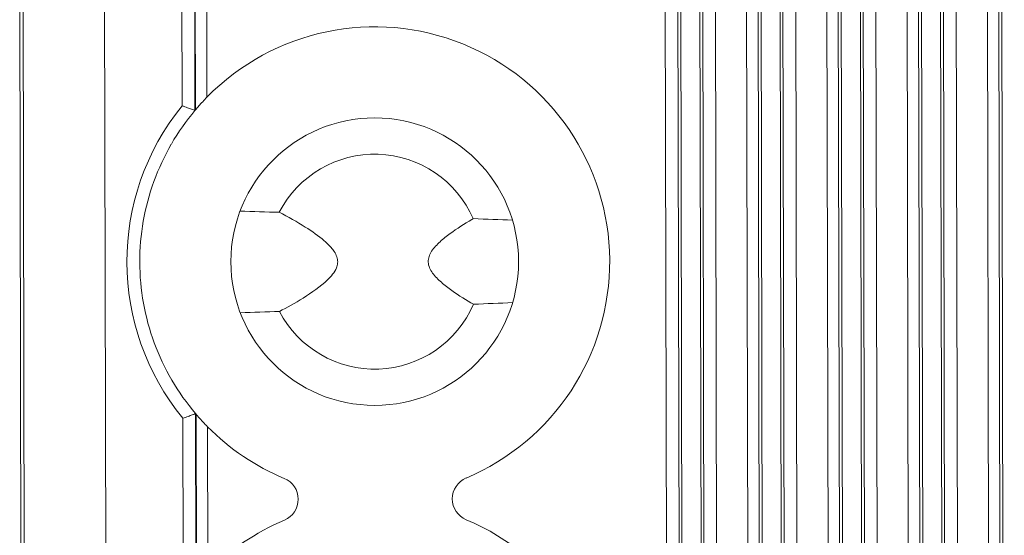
# Model space of a CAD drawing. Header units: inches. Extents: x 1 to 669, y 0 to 417.
# Tile 234 of 256: x 319.29 to 322.15, y 286.09 to 287.59. Entities that reach past the tile are written whole.
import ezdxf

# ---------------------------------------------------------------- set-up
doc = ezdxf.new("R2010")
doc.units = ezdxf.units.IN
doc.header["$LTSCALE"] = 12
doc.header["$MEASUREMENT"] = 0
doc.layers.get('0').update_dxf_attribs({"linetype": 'CONTINUOUS'})
doc.layers.add('X', color=1, linetype='CONTINUOUS')

# ---------------------------------------------------------------- blocks, each defined once
blk = doc.blocks.new('GASTRAIN RIGHT')
at = {"layer": 'X', "lineweight": 0}
for p, q in [((298.73, 293.377), (298.7116, 302.1965)), ((298.9489, 302.197), (298.9673, 293.3775)), ((300.8597, 302.1717), (300.8709, 296.8301)), ((301.0933, 302.1722), (301.1045, 296.8306)), ((301.3269, 302.1727), (301.3381, 296.8311)), ((301.5604, 302.1732), (301.5716, 296.8316)), ((300.6374, 296.8296), (300.6262, 302.1675)), ((300.6929, 296.8297), (300.6818, 302.1676)), ((300.7003, 297.2705), (300.69, 302.1643)), ((300.7271, 302.1643), (300.7371, 297.35)), ((300.8177, 302.1645), (300.8278, 297.3497)), ((300.8511, 302.1646), (300.8611, 297.3498)), ((300.9265, 296.8302), (300.9153, 302.1681)), ((300.9338, 297.271), (300.9236, 302.1647)), ((300.9606, 302.1648), (300.9707, 297.3505)), ((301.0513, 302.165), (301.0614, 297.3502)), ((301.0846, 302.1651), (301.0947, 297.3503)), ((301.1601, 296.8307), (301.1489, 302.1686)), ((301.1674, 297.2715), (301.1572, 302.1652)), ((301.1942, 302.1653), (301.2043, 297.351)), ((301.2849, 302.1655), (301.2949, 297.3507)), ((301.3182, 302.1656), (301.3283, 297.3508)), ((301.3936, 296.8312), (301.3825, 302.1691)), ((301.401, 297.272), (301.3907, 302.1657)), ((301.4278, 302.1658), (301.4379, 297.3515)), ((301.5184, 302.166), (301.5285, 297.3512)), ((301.5518, 302.1661), (301.5618, 297.3513)), ((299.1787, 299.9992), (299.1773, 300.6279)), ((298.7058, 300.4708), (298.7126, 297.2329)), ((299.216, 299.9858), (299.215, 300.4677)), ((299.2509, 300.0242), (299.2503, 300.4537)), ((299.2174, 299.9874), (299.2164, 300.432)), ((300.591, 297.3431), (300.5847, 300.332)), ((300.628, 297.3432), (300.6218, 300.3321)), ((299.1815, 298.6165), (299.1806, 299.0891)), ((299.2189, 298.6031), (299.2179, 299.1027)), ((299.2202, 298.6046), (299.2192, 299.1011)), ((299.2538, 298.6414), (299.2529, 299.0645))]:
    blk.add_line(p, q, dxfattribs=at)
blk.add_circle((299.7392, 299.5453), 0.4186, dxfattribs=at)
for centre, radius, start, end in [((299.7392, 299.5453), 0.6839, 292.8828, 135.5617), ((299.7392, 299.5453), 0.7213, 141.0032, 219.2365), ((299.7392, 299.5453), 0.6839, 149.9591, 160.0127), ((299.7392, 299.5453), 0.3129, 23.5967, 152.6517), ((299.7392, 299.5453), 0.6839, 170.0663, 190.1743), ((299.7392, 299.5453), 0.3129, 207.588, 336.6431), ((299.7392, 299.5453), 0.6839, 200.2287, 210.2832), ((299.7392, 299.5453), 0.6839, 224.678, 247.3569), ((299.4506, 298.8534), 0.0659, 292.8828, 67.3569), ((300.0307, 298.8546), 0.0659, 112.8828, 247.3569), ((299.7421, 298.1626), 0.6839, 112.8828, 135.5617), ((299.7421, 298.1626), 0.6839, 224.678, 67.3569)]:
    blk.add_arc(centre, radius, start, end, dxfattribs=at)
at = {"layer": 'X', "lineweight": 0, "extrusion": (0, 0, -1)}
blk.add_ellipse((299.478, 299.7659), major_axis=(0.312, 0.3695), ratio=0.707159, start_param=-1.572903, end_param=-1.56869, dxfattribs=at)
at = {"layer": 'X', "lineweight": 0, "extrusion": (-2.22858e-16, -1.72891e-21, -1)}
blk.add_ellipse((296.8338, 209.1722), major_axis=(90.5185, -2.5705), ratio=1, start_param=-1.571426, end_param=-1.570167, dxfattribs=at)
at = {"layer": 'X', "lineweight": 0, "extrusion": (-2.22858e-16, -1.92211e-27, -1)}
for start_param, end_param in [(-0.589403, -0.565013), (0.565013, 0.589403)]:
    blk.add_ellipse((292.9057, 299.531), major_axis=(8.5657, 0.0179), ratio=0.026177, start_param=start_param, end_param=end_param, dxfattribs=at)
at = {"layer": 'X', "lineweight": 0, "extrusion": (-2.22858e-16, -3.97964e-21, -1)}
blk.add_ellipse((296.4557, 389.9055), major_axis=(-90.507, -2.9492), ratio=1, start_param=-1.571426, end_param=-1.570167, dxfattribs=at)
at = {"layer": 'X', "lineweight": 0}
for points, knots in [([(299.2174, 299.9874), (299.2174, 299.9874), (299.2177, 299.9877), (299.2186, 299.9888), (299.2193, 299.9896), (299.222, 299.9928), (299.2245, 299.9957), (299.2304, 300.0023), (299.2343, 300.0066), (299.2425, 300.0154), (299.2468, 300.02), (299.2509, 300.0242)], [0.0022375, 0.0022375, 0.0022375, 0.0022375, 0.0181515, 0.0181515, 0.036303, 0.036303, 0.072606, 0.072606, 0.1168754, 0.1168754, 0.1611449, 0.1611449, 0.1611449, 0.1611449]), ([(299.216, 299.9858), (299.2159, 299.9859), (299.215, 299.9862), (299.2134, 299.9868), (299.2116, 299.9874), (299.2091, 299.9883), (299.206, 299.9895), (299.2026, 299.9907), (299.1986, 299.9921), (299.1942, 299.9937), (299.1918, 299.9945), (299.1893, 299.9954), (299.1867, 299.9964), (299.1841, 299.9973), (299.1814, 299.9983), (299.1787, 299.9992)], [0.1645978, 0.1645978, 0.1645978, 0.1645978, 0.2006468, 0.2006468, 0.2006468, 0.2388279, 0.2388279, 0.2388279, 0.2795046, 0.2795046, 0.2795046, 0.3019617, 0.3019617, 0.3019617, 0.3249903, 0.3249903, 0.3249903, 0.3249903]), ([(299.4619, 299.4004), (299.4839, 299.4117), (299.5076, 299.4249), (299.5562, 299.4554), (299.5813, 299.4727), (299.6116, 299.5019), (299.6226, 299.5145), (299.6295, 299.5316), (299.6308, 299.5363), (299.6316, 299.5459), (299.6312, 299.5508), (299.6288, 299.5612), (299.6264, 299.5663), (299.6209, 299.5757), (299.6178, 299.5799), (299.6078, 299.592), (299.6002, 299.5992), (299.5756, 299.6204), (299.557, 299.6334), (299.5128, 299.6615), (299.4871, 299.676), (299.4613, 299.6891)], [-4.899432, -4.899432, -4.899432, -4.899432, -4.702502, -4.702502, -4.484932, -4.484932, -4.37824, -4.37824, -4.344104, -4.344104, -4.309968, -4.309968, -4.262561, -4.262561, -4.215154, -4.215154, -4.120339, -4.120339, -3.93071, -3.93071, -3.703615, -3.703615, -3.703615, -3.703615]), ([(300.0259, 299.6706), (300.0247, 299.6699), (300.0234, 299.6691), (300.0001, 299.6555), (299.9786, 299.6417), (299.9483, 299.6194), (299.9386, 299.6117), (299.9204, 299.595), (299.9118, 299.5862), (299.902, 299.5711), (299.8993, 299.5659), (299.8957, 299.5552), (299.8948, 299.5495), (299.8952, 299.5386), (299.8966, 299.5328), (299.9012, 299.5218), (299.9044, 299.5166), (299.9148, 299.5023), (299.9236, 299.4935), (299.9426, 299.4768), (299.9528, 299.469), (299.9843, 299.4464), (300.0063, 299.4329), (300.0264, 299.4213)], [-0.9448827, -0.9448827, -0.9448827, -0.9448827, -0.9338702, -0.9338702, -0.7377409, -0.7377409, -0.6396762, -0.6396762, -0.5416115, -0.5416115, -0.5011548, -0.5011548, -0.4606982, -0.4606982, -0.4183626, -0.4183626, -0.3760269, -0.3760269, -0.2820202, -0.2820202, -0.1880135, -0.1880135, 0, 0, 0, 0]), ([(299.2179, 299.1027), (299.2178, 299.1026), (299.217, 299.1023), (299.2138, 299.1012), (299.2112, 299.1002), (299.2045, 299.0978), (299.2003, 299.0962), (299.191, 299.0929), (299.1859, 299.091), (299.1807, 299.0892), (299.1806, 299.0891), (299.1806, 299.0891)], [-0.1518639, -0.1518639, -0.1518639, -0.1518639, -0.1197645, -0.1197645, -0.0819709, -0.0819709, -0.0416177, -0.0416177, 0, 0, 0.0004632, 0.0004632, 0.0004632, 0.0004632]), ([(299.2192, 299.1011), (299.2193, 299.1011), (299.2195, 299.1009), (299.2202, 299.1), (299.2208, 299.0993), (299.223, 299.0967), (299.2251, 299.0943), (299.2307, 299.088), (299.2348, 299.0835), (299.2437, 299.0739), (299.2484, 299.069), (299.2529, 299.0645)], [0.002234, 0.002234, 0.002234, 0.002234, 0.0160523, 0.0160523, 0.0321046, 0.0321046, 0.0642093, 0.0642093, 0.1125499, 0.1125499, 0.1608905, 0.1608905, 0.1608905, 0.1608905])]:
    blk.add_open_spline(points, degree=3, knots=knots, dxfattribs=at)
for points in [[(299.1472, 299.8877), (299.1672, 299.9223), (299.1903, 299.9552), (299.216, 299.9858)], [(299.0656, 299.6633), (299.0725, 299.7027), (299.0828, 299.7415), (299.0965, 299.7791)], [(299.0975, 299.3089), (299.0837, 299.3464), (299.0731, 299.3852), (299.0661, 299.4245)], [(299.2179, 299.1027), (299.192, 299.1332), (299.1688, 299.1659), (299.1486, 299.2005)], [(299.2179, 299.1027), (299.2183, 299.1022), (299.2188, 299.1017), (299.2192, 299.1011)]]:
    blk.add_open_spline(points, degree=3, dxfattribs=at)

msp = doc.modelspace()

# ---------------------------------------------------------------- block references
msp.add_blockref('GASTRAIN RIGHT', (20.58257, -12.65837))

doc.saveas('drawing.dxf')
